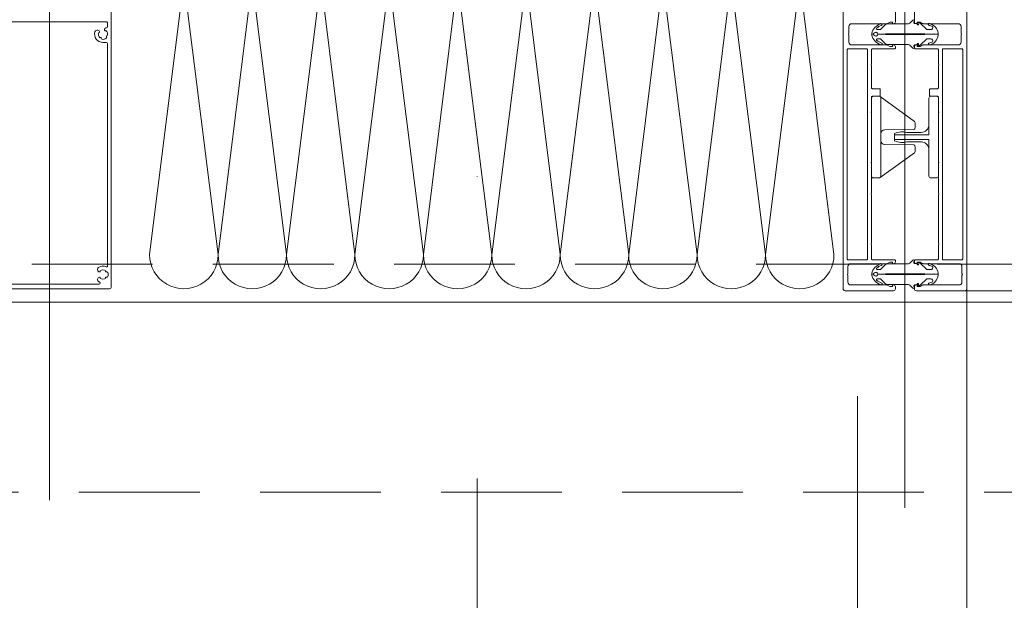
# Model space of a CAD drawing. Header units: millimetres. Extents: x 144573 to 336993, y 74252 to 247042.
# Tile 178 of 256: x 147221 to 147739, y 197898 to 198204. Entities that reach past the tile are written whole.
import ezdxf

# ---------------------------------------------------------------- set-up
doc = ezdxf.new("R2010")
doc.units = ezdxf.units.MM
for name, pattern in [('CK_Čerchovaná 50', [6, 3, -1.5, 0, -1.5]), ('ČERCHOVANÁ', [25.4, 12.7, -6.35, 0, -6.35]), ('ČÁRKOVANÁ', [19.05, 12.7, -6.35])]:
    doc.linetypes.add(name, pattern=pattern)
for name, color, linetype, lineweight in [('FASÁDA DETAILNÍ', 255, 'Continuous', 0), ('NOVA', 255, 'Continuous', 0), ('OSY', 255, 'Continuous', 0), ('TENKA', 255, 'Continuous', 0)]:
    doc.layers.add(name, color=color, linetype=linetype, lineweight=lineweight)

# ---------------------------------------------------------------- blocks, each defined once
blk = doc.blocks.new('244748_a')
blk.add_lwpolyline([(8.32, -1.69, 0.082248), (6.34, -0.9, -1.09695), (6.94, -0.1, -0.315353), (11.26, -5.15, -0.480529), (10.87, -5.64), (4.27, -5.64), (4.08, -5.45), (-16.53, -5.45), (-16.72, -5.64), (-20.43, -5.64, 0.574019), (-21.93, -4.78), (-22.99, -5.4, 0.524827), (-22.99, -5.9), (-21.93, -6.52, 0.574021), (-20.43, -5.66), (-16.72, -5.66), (-16.53, -5.85), (4.08, -5.85), (4.27, -5.66), (10.87, -5.66, -0.480529), (11.26, -6.15, -0.326229), (6.88, -11.09, -1.09695), (6.28, -10.3, 0.081457), (8.32, -9.61, 0.599203), (7.48, -8.05), (5.52, -8.05, 0.198965), (5.17, -8.2), (2.22, -11.15), (0.93, -12.01, -0.738038), (0.51, -11.62), (0.87, -11, 1), (0.35, -10.7), (0, -11.3), (-0.98, -11.3, 0.619205), (-1.45, -12.06), (-1.28, -12.43, -0.808139), (-2.04, -13.04), (-3.63, -11.44, 0.198906), (-4.34, -11.15), (-14.99, -11.15, -0.198936), (-16.76, -10.42), (-18.98, -8.2, 0.198942), (-19.33, -8.05), (-20.67, -8.05, 0.500217), (-21.09, -8.73, 0.122037), (-18.5, -10.27, -1.093735), (-19.1, -11.07, -0.240768), (-23.7, -6.07, -0.106226), (-23.7, -5.23, -0.256232), (-19, -0.13, -1.093735), (-18.4, -0.92, 0.116856), (-21.09, -2.57, 0.500217), (-20.67, -3.25), (-19.33, -3.25, 0.198942), (-18.98, -3.1), (-16.75, -0.88, -0.198936), (-14.99, -0.15), (-4.34, -0.15, 0.198907), (-3.63, 0.14), (-2.04, 1.74, -0.808139), (-1.28, 1.13), (-1.45, 0.76, 0.619205), (-0.98, 0), (0, 0), (0.35, -0.6, 1), (0.87, -0.3), (0.51, 0.32, -0.738038), (0.93, 0.71), (2.22, -0.15), (5.17, -3.1, 0.198965), (5.52, -3.25), (7.48, -3.25, 0.599203)], format="xyb", close=True)
blk = doc.blocks.new('236134_0100_s_v')
for points in [[(22.8, -23), (22.8, -5), (42, -5, 0.414214), (43, -4), (43, -1, 0.414214), (42, 0), (1, 0, 0.414214), (0, -1), (0, -4, 0.414214), (1, -5), (20.2, -5), (20.2, -23)], [(15, -5, -0.414214), (19, -9), (19, -16.57, 0.165764), (19.53, -23), (23.47, -23, 0.165764), (24, -16.57), (24, -9, -0.414214), (28, -5)]]:
    blk.add_lwpolyline(points, format="xyb")
blk = doc.blocks.new('236134_0200_s_v')
for points in [[(19.58, 5, -0.41166), (17.58, 6.98), (17.45, 22.25, 0.344217), (17.07, 22.73), (16, 23), (14, 23, 0.240828), (13.19, 22.59), (0.19, 4.59)], [(23.42, 5, 0.41166), (25.42, 6.98), (25.55, 22.25, -0.344217), (25.93, 22.73), (27, 23), (29, 23, -0.240828), (29.81, 22.59), (42.81, 4.59)]]:
    blk.add_lwpolyline(points, format="xyb")
blk.add_lwpolyline([(42, 5), (1, 5, 0.414214), (0, 4), (0, 1, 0.414214), (1, 0), (42, 0, 0.414214), (43, 1), (43, 4, 0.414214)], format="xyb", close=True)
blk = doc.blocks.new('*U1335')
for points in [[(0, 0, 0.414243), (0.1, 0.1), (0, 0.9, -1.0001), (0.2, 0.9), (0.1, 0.1, 0.414228), (0.2, 0, 0.414228)], [(0.2, 0, 0.414243), (0.3, 0.1), (0.2, 0.9, -1.0001), (0.4, 0.9), (0.3, 0.1, 0.414228), (0.4, 0, 0.414228)], [(0.4, 0, 0.414243), (0.5, 0.1), (0.4, 0.9, -1.0001), (0.6, 0.9), (0.5, 0.1, 0.414228), (0.6, 0, 0.414228)], [(0.6, 0, 0.414243), (0.7, 0.1), (0.6, 0.9, -1.0001), (0.8, 0.9), (0.7, 0.1, 0.414228), (0.8, 0, 0.414228)], [(0.8, 0, 0.414243), (0.9, 0.1), (0.8, 0.9, -1.0001), (1, 0.9), (0.9, 0.1, 0.414228), (1, 0, 0.414228)], [(1, 0, 0.414243), (1.1, 0.1), (1, 0.9, -1.0001), (1.2, 0.9), (1.1, 0.1, 0.414228), (1.2, 0, 0.414228)], [(1.2, 0, 0.414243), (1.3, 0.1), (1.2, 0.9, -1.0001), (1.4, 0.9), (1.3, 0.1, 0.414228), (1.4, 0, 0.414228)], [(1.4, 0, 0.414243), (1.5, 0.1), (1.4, 0.9, -1.0001), (1.6, 0.9), (1.5, 0.1, 0.414228), (1.6, 0, 0.414228)], [(1.6, 0, 0.414243), (1.7, 0.1), (1.6, 0.9, -1.0001), (1.8, 0.9), (1.7, 0.1, 0.414228), (1.8, 0, 0.414228)], [(1.8, 0, 0.414243), (1.9, 0.1), (1.8001, 0.9, -1.0001), (2, 0.9), (1.9001, 0.1, 0.414228), (2, 0, 0.414228)]]:
    blk.add_lwpolyline(points, format="xyb")

msp = doc.modelspace()

# ---------------------------------------------------------------- linework, layer by layer
at = {"layer": 'FASÁDA DETAILNÍ'}
for p, q in [((147236.48, 197950.988), (147236.48, 198316.826)), ((147686.48, 198315.204), (147686.48, 197946.967)), ((150554.98, 198061.259), (147717.98, 198061.259))]:
    msp.add_line(p, q, dxfattribs=at)
for points in [[(147204.98, 198062.259), (147267.98, 198062.259, 0.4142136), (147268.98, 198063.259), (147268.98, 198063.259), (147268.98, 198210.759, 0.4142136)], [(147681.48, 198213.256), (147681.48, 198202.753, -0.4142136), (147680.48, 198201.753), (147679.98, 198201.753), (147679.98, 198202.553), (147678.48, 198202.553), (147677.336, 198201.893, -0.1316504), (147676.836, 198201.759), (147658.472, 198201.759, 0.4142136), (147656.972, 198200.259), (147656.972, 198196.758, 0.3999851), (147656.972, 198195.758), (147656.972, 198192.059, 0.4142136), (147658.472, 198190.559), (147676.836, 198190.559, -0.1316504), (147677.336, 198190.425), (147678.48, 198189.764), (147679.98, 198189.764), (147679.98, 198190.564), (147680.48, 198190.564, -0.4142136), (147681.48, 198189.564), (147681.48, 198189.059, -0.4142136), (147680.98, 198188.559), (147669.38, 198188.559, 0.4142136), (147668.88, 198188.059), (147668.88, 198180.659, 0.3999851), (147668.88, 198179.659), (147668.88, 198168.059, 0.4142136), (147669.38, 198167.559), (147672.98, 198167.559, -0.4142136), (147673.48, 198167.059), (147673.48, 198164.059, -0.4142136), (147672.98, 198163.559), (147669.38, 198163.559, 0.4142136), (147668.88, 198163.059), (147668.88, 198155.759, 0.38324), (147668.88, 198154.759), (147668.88, 198129.259, 0.38324), (147668.88, 198128.259), (147668.88, 198112.759, 0.38324), (147668.88, 198111.759), (147668.88, 198086.259, 0.38324), (147668.88, 198085.259), (147668.88, 198077.959, 0.4142136), (147669.38, 198077.459), (147680.98, 198077.459, -0.4142136), (147681.48, 198076.959), (147681.48, 198076.459, -0.4142136), (147680.48, 198075.459), (147679.98, 198075.459), (147679.98, 198076.259), (147678.48, 198076.259), (147677.326, 198075.593, -0.1169365), (147676.826, 198075.459), (147657.972, 198075.459, 0.4142315), (147656.472, 198073.959), (147656.472, 198070.249, 0.3999851), (147656.472, 198069.249), (147656.472, 198065.759, 0.4142315), (147657.972, 198064.259), (147676.826, 198064.259, -0.1169365), (147677.326, 198064.125), (147678.48, 198063.459), (147679.98, 198063.459), (147679.98, 198064.259), (147680.48, 198064.259, -0.4142136), (147681.48, 198063.259), (147681.48, 198062.259, -0.4142136), (147680.48, 198061.259), (147654.98, 198061.259, -0.4142135), (147653.98, 198062.259), (147653.98, 198062.259), (147653.98, 198210.759, -0.4142136)], [(147691.48, 198213.256), (147691.48, 198202.753, 0.4142136), (147692.48, 198201.753), (147692.98, 198201.753), (147692.98, 198202.553), (147694.48, 198202.553), (147695.624, 198201.893, 0.1316504), (147696.124, 198201.759), (147714.488, 198201.759, -0.4142136), (147715.988, 198200.259), (147715.988, 198196.758, -0.3999851), (147715.988, 198195.758), (147715.988, 198192.059, -0.4142136), (147714.488, 198190.559), (147696.124, 198190.559, 0.1316504), (147695.624, 198190.425), (147694.48, 198189.764), (147692.98, 198189.764), (147692.98, 198190.564), (147692.48, 198190.564, 0.4142136), (147691.48, 198189.564), (147691.48, 198189.059, 0.4142136), (147691.98, 198188.559), (147703.58, 198188.559, -0.4142136), (147704.08, 198188.059), (147704.08, 198180.659, -0.3999851), (147704.08, 198179.659), (147704.08, 198168.059, -0.4142136), (147703.58, 198167.559), (147699.98, 198167.559, 0.4142136), (147699.48, 198167.059), (147699.48, 198164.059, 0.4142136), (147699.98, 198163.559), (147703.58, 198163.559, -0.4142136), (147704.08, 198163.059), (147704.08, 198155.759, -0.38324), (147704.08, 198154.759), (147704.08, 198129.259, -0.38324), (147704.08, 198128.259), (147704.08, 198112.759, -0.38324), (147704.08, 198111.759), (147704.08, 198086.259, -0.38324), (147704.08, 198085.259), (147704.08, 198077.959, -0.4142136), (147703.58, 198077.459), (147691.98, 198077.459, 0.4142136), (147691.48, 198076.959), (147691.48, 198076.459, 0.4142136), (147692.48, 198075.459), (147692.98, 198075.459), (147692.98, 198076.259), (147694.48, 198076.259), (147695.634, 198075.593, 0.1169365), (147696.134, 198075.459), (147714.988, 198075.459, -0.4142315), (147716.488, 198073.959), (147716.488, 198070.249, -0.3999851), (147716.488, 198069.249), (147716.488, 198065.759, -0.4142315), (147714.988, 198064.259), (147696.134, 198064.259, 0.1169365), (147695.634, 198064.125), (147694.48, 198063.459), (147692.98, 198063.459), (147692.98, 198064.259), (147692.48, 198064.259, 0.4142136), (147691.48, 198063.259), (147691.48, 198062.259, 0.4142136), (147692.48, 198061.259), (147717.98, 198061.259, 0.4142135), (147718.98, 198062.259), (147718.98, 198062.259), (147718.98, 198210.759, 0.4142136)], [(147206.477, 198202.758), (147266.48, 198202.758, -0.4142136), (147266.98, 198202.258), (147266.98, 198200.108, -0.3851698), (147266.537, 198199.614), (147266.474, 198199.613, 0.5036416), (147265.484, 198198.359), (147265.512, 198198.257, 0.6451801), (147266.051, 198198.168, -0.3417321), (147266.812, 198195.33, 0.6451801), (147266.389, 198194.984), (147266.484, 198194.628, -0.2982166), (147266.313, 198194.108, -0.2087122), (147264.188, 198193.539, -0.2982166), (147263.779, 198193.904), (147263.684, 198194.259, 0.6451801), (147263.145, 198194.348, -0.3417321), (147262.385, 198197.185, 0.6451801), (147262.807, 198197.532), (147262.78, 198197.634, 0.4142136), (147261.555, 198198.341), (147261.087, 198198.216, 0.2588738), (147260.389, 198197.541, 0.5036077), (147264.596, 198191.859), (147266.48, 198191.858, -0.4140895), (147266.98, 198191.358), (147266.98, 198074.274, -0.5349769), (147266.288, 198073.812, 0.2426125), (147262.269, 198073.483), (147262.269, 198073.483, 0.2587772), (147261.798, 198072.634), (147261.798, 198072.15, 0.4142136), (147262.798, 198071.15), (147262.904, 198071.15, 0.6451801), (147263.129, 198071.648, -0.3417321), (147266.067, 198071.648, 0.6451801), (147266.292, 198071.15), (147266.66, 198071.15, -0.2982166), (147267.118, 198070.85, -0.2087122), (147267.118, 198068.65, -0.2982166), (147266.66, 198068.35), (147266.292, 198068.35, 0.6451801), (147266.067, 198067.852, -0.3417321), (147263.129, 198067.852, 0.6451801), (147262.904, 198068.35), (147262.798, 198068.35, 0.4142136), (147261.798, 198067.35), (147261.798, 198066.865, 0.2587772), (147262.269, 198066.017, 0.0377754), (147262.857, 198065.709, -0.8147642), (147262.659, 198064.75), (147210.301, 198064.75, -0.8147642)]]:
    msp.add_lwpolyline(points, format="xyb", dxfattribs=at)
for points in [[(147656.08, 198188.059), (147656.08, 198077.959, 0.4142136), (147656.58, 198077.459), (147666.28, 198077.459, 0.4142136), (147666.78, 198077.959), (147666.78, 198188.059, 0.4142136), (147666.28, 198188.559), (147656.58, 198188.559, 0.4142136), (147656.08, 198188.059)], [(147716.88, 198188.059), (147716.88, 198077.959, -0.4142136), (147716.38, 198077.459), (147706.68, 198077.459, -0.4142136), (147706.18, 198077.959), (147706.18, 198188.059, -0.4142136), (147706.68, 198188.559), (147716.38, 198188.559, -0.4142136), (147716.88, 198188.059)]]:
    msp.add_lwpolyline(points, format="xyb", close=True, dxfattribs=at)
at = {"layer": 'FASÁDA DETAILNÍ', "linetype": 'ČÁRKOVANÁ', "ltscale": 5}
for points in [[(173081.48, 174835.259), (146941.48, 174835.259), (146941.48, 198075.259), (173081.48, 198075.259)], [(172961.48, 174955.259), (147061.48, 174955.259), (147061.48, 197955.259), (172961.48, 197955.259)]]:
    msp.add_lwpolyline(points, close=True, dxfattribs=at)
at = {"layer": 'FASÁDA DETAILNÍ'}
msp.add_lwpolyline([(173061.48, 174855.259), (146961.48, 174855.259), (146961.48, 198055.259), (173061.48, 198055.259)], close=True, dxfattribs=at)
at = {"layer": 'NOVA', "ltscale": 5}
msp.add_line((147718.98, 197855.259), (147718.98, 198175.259), dxfattribs=at)
at = {"layer": 'OSY', "linetype": 'ČERCHOVANÁ', "ltscale": 25}
msp.add_line((147461.48, 199232.667), (147461.48, 174158.02), dxfattribs=at)
at = {"layer": 'TENKA', "ltscale": 20}
msp.add_line((147718.98, 197855.259), (147718.98, 198175.259), dxfattribs=at)
at = {"layer": 'TENKA', "linetype": 'CK_Čerchovaná 50', "ltscale": 50}
msp.add_line((147661.48, 196355.259), (147661.48, 198055.259), dxfattribs=at)

# ---------------------------------------------------------------- block references
at = {"layer": 'FASÁDA DETAILNÍ', "xscale": 179.9999932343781, "yscale": 179.9999932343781, "zscale": 179.9999932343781, "rotation": 180}
msp.add_blockref('*U1335', (147649.153, 198242.259), dxfattribs=at)
at = {"layer": 'FASÁDA DETAILNÍ', "xscale": -1, "rotation": 180}
for p in [(147692.702, 198190.598), (147692.702, 198064.298)]:
    msp.add_blockref('244748_a', p, dxfattribs=at)
at = {"layer": 'FASÁDA DETAILNÍ', "rotation": 270}
for name, p in [('236134_0200_s_v', (147668.88, 198163.559)), ('236134_0100_s_v', (147704.08, 198163.559))]:
    msp.add_blockref(name, p, dxfattribs=at)

doc.saveas('drawing.dxf')
